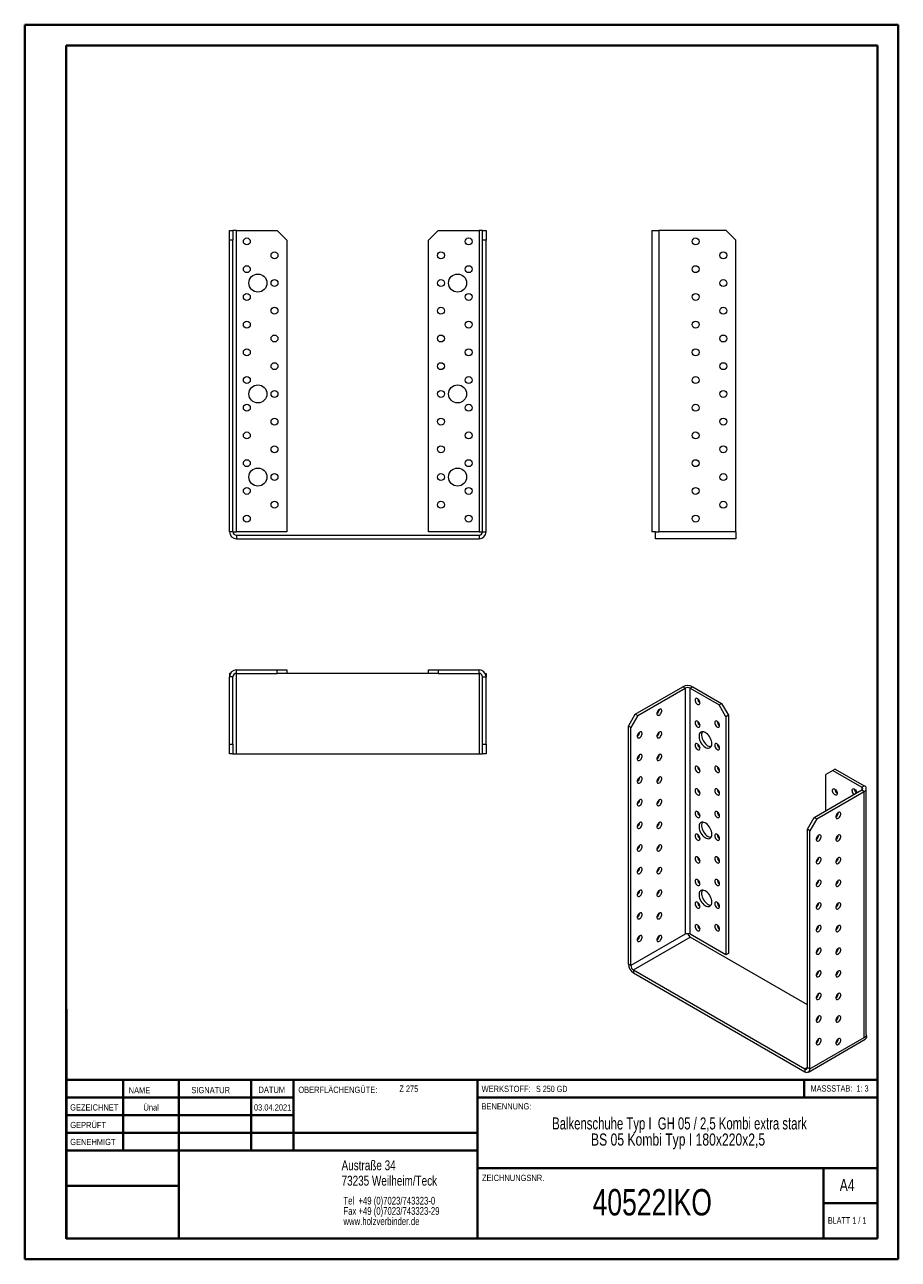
# Model space of a CAD drawing. Header units: millimetres. Extents: x 0 to 210, y 0 to 297.
import ezdxf

# ---------------------------------------------------------------- set-up
doc = ezdxf.new("R2010")
doc.units = ezdxf.units.MM
doc.styles.add('SLDTEXTSTYLE0', font='TXT', dxfattribs={"width": 0.75})
doc.styles.add('SLDTEXTSTYLE1', font='TXT', dxfattribs={"width": 0.681818})
doc.styles.add('SLDTEXTSTYLE2', font='TXT', dxfattribs={"width": 0.7})
doc.styles.add('SLDTEXTSTYLE3', font='TXT', dxfattribs={"width": 0.6875})
doc.styles.add('SLDTEXTSTYLE4', font='TXT', dxfattribs={"width": 0.69898})

# ---------------------------------------------------------------- blocks, each defined once
blk = doc.blocks.new('SW_NOTE_0')
at = {"color": 0, "linetype": 'Continuous', "lineweight": 0, "char_height": 1.8521, "attachment_point": 1, "style": 'SLDTEXTSTYLE0'}
for s, insert in [('Tel  +49 (0)7023/743323-0', (0, 2.39)), ('Fax +49 (0)7023/743323-29', (0, -0.08)), ('www.holzverbinder.de', (0, -2.55))]:
    blk.add_mtext(s, dxfattribs=dict(at, insert=insert))
blk = doc.blocks.new('SW_NOTE_1')
at = {"color": 0, "linetype": 'Continuous', "lineweight": 0, "char_height": 2.9104, "attachment_point": 2}
for s, insert, style in [('Balkenschuhe Typ I  GH 05 / 2,5 Kombi extra stark', (45.38, 3.75), 'SLDTEXTSTYLE4'), ('BS 05 Kombi Typ I 180x220x2,5', (45.03, -0.13), 'SLDTEXTSTYLE0')]:
    blk.add_mtext(s, dxfattribs=dict(at, insert=insert, style=style))

msp = doc.modelspace()

# ---------------------------------------------------------------- linework, layer by layer
at = {"color": 7, "linetype": 'Continuous', "lineweight": 40}
for p, q in [((0.08, 0.21), (0.08, 297.21)), ((0.08, 297.21), (210.08, 297.21)), ((210.08, 0.21), (210.08, 297.21)), ((210.08, 292.21), (210.08, 297.21)), ((10.08, 292.21), (205.08, 292.21)), ((10.08, 5.21), (10.08, 292.21)), ((205.08, 5.21), (205.08, 292.21)), ((10.11, 60.37), (10.11, 5.12)), ((205.08, 43.37), (10.11, 43.37)), ((23.71, 43.37), (23.71, 26.37)), ((37.1, 43.37), (37.1, 5.12)), ((54.51, 43.37), (54.51, 26.37)), ((64.71, 26.37), (64.71, 43.37)), ((108.91, 43.37), (108.91, 5.12)), ((187.47, 39.12), (187.47, 43.37)), ((64.71, 39.1), (10.11, 39.1)), ((205.08, 39.12), (108.91, 39.12)), ((64.71, 34.87), (10.11, 34.87)), ((108.91, 30.62), (10.11, 30.62)), ((108.91, 26.37), (10.11, 26.37)), ((108.91, 22.12), (205.08, 22.12)), ((192.08, 5.21), (192.08, 22.21)), ((37.1, 17.87), (10.11, 17.87)), ((10.11, 13.71), (10.08, 13.71)), ((205.08, 13.71), (192.08, 13.71)), ((10.11, 9.46), (10.08, 9.46)), ((10.08, 5.21), (205.08, 5.21)), ((205.08, 5.21), (180.99, 5.21)), ((0.08, 0.21), (210.08, 0.21))]:
    msp.add_line(p, q, dxfattribs=at)
at = {"color": 7, "linetype": 'Continuous', "lineweight": 15}
for p, q in [((49.3, 247.73), (50.13, 247.73)), ((49.3, 245.4), (49.3, 247.73)), ((50.13, 247.73), (50.13, 245.4)), ((50.97, 247.73), (50.13, 247.73)), ((50.97, 175.23), (50.97, 247.73)), ((50.97, 247.73), (60.8, 247.73)), ((63.13, 245.4), (60.8, 247.73)), ((99.47, 247.73), (97.13, 245.4)), ((99.47, 247.73), (109.3, 247.73)), ((109.3, 247.73), (109.3, 175.23)), ((110.13, 247.73), (109.3, 247.73)), ((110.13, 245.4), (110.13, 247.73)), ((110.13, 247.73), (110.97, 247.73)), ((110.97, 247.73), (110.97, 245.4)), ((150.86, 247.73), (150.86, 175.23)), ((150.86, 247.73), (152.52, 247.73)), ((152.52, 247.73), (152.52, 175.23)), ((168.69, 247.73), (152.52, 247.73)), ((171.02, 245.4), (168.69, 247.73)), ((50.13, 245.4), (49.3, 245.4)), ((49.3, 175.23), (49.3, 245.4)), ((50.13, 175.23), (50.13, 245.4)), ((63.13, 245.4), (63.13, 175.23)), ((97.13, 175.23), (97.13, 245.4)), ((110.97, 245.4), (110.13, 245.4)), ((110.13, 175.23), (110.13, 245.4)), ((110.97, 175.23), (110.97, 245.4)), ((171.02, 175.23), (171.02, 245.4)), ((50.13, 175.23), (49.3, 175.23)), ((50.13, 175.23), (50.97, 175.23)), ((63.13, 175.23), (50.97, 175.23)), ((109.3, 175.23), (97.13, 175.23)), ((109.3, 175.23), (110.13, 175.23)), ((110.13, 175.23), (110.97, 175.23)), ((151.69, 175.23), (150.86, 175.23)), ((151.69, 173.57), (151.69, 175.23)), ((151.69, 175.23), (152.52, 175.23)), ((171.02, 175.23), (152.52, 175.23)), ((171.02, 175.23), (171.02, 173.57)), ((50.97, 174.4), (50.97, 173.57)), ((50.97, 174.4), (109.3, 174.4)), ((50.97, 173.57), (109.3, 173.57)), ((109.3, 174.4), (109.3, 173.57)), ((171.02, 173.57), (151.69, 173.57)), ((49.3, 141.17), (49.3, 140.34)), ((49.52, 141.17), (49.3, 141.17)), ((50.13, 140.34), (49.3, 140.34)), ((49.3, 124.17), (49.3, 140.34)), ((50.13, 124.17), (50.13, 140.34)), ((50.97, 141.17), (50.97, 142.01)), ((50.97, 142.01), (60.8, 142.01)), ((50.97, 141.17), (60.8, 141.17)), ((50.97, 121.84), (50.97, 141.17)), ((60.8, 141.17), (60.8, 142.01)), ((60.8, 142.01), (63.13, 142.01)), ((63.13, 141.17), (60.8, 141.17)), ((63.13, 142.01), (63.13, 141.17)), ((97.13, 141.17), (63.13, 141.17)), ((97.13, 141.17), (97.13, 142.01)), ((97.13, 142.01), (99.47, 142.01)), ((99.47, 141.17), (97.13, 141.17)), ((99.47, 142.01), (99.47, 141.17)), ((99.47, 142.01), (109.3, 142.01)), ((99.47, 141.17), (109.3, 141.17)), ((109.3, 141.17), (109.3, 142.01)), ((109.3, 141.17), (109.3, 121.84)), ((110.13, 140.34), (110.97, 140.34)), ((110.13, 124.17), (110.13, 140.34)), ((110.74, 141.17), (110.97, 141.17)), ((110.97, 141.17), (110.97, 140.34)), ((110.97, 124.17), (110.97, 140.34)), ((146.86, 131.35), (158.29, 137.95)), ((147.45, 131.01), (158.88, 137.61)), ((158.88, 137.61), (158.29, 137.95)), ((158.88, 137.61), (158.88, 78.41)), ((160.06, 137.61), (160.65, 137.95)), ((160.06, 78.41), (160.06, 137.61)), ((160.06, 137.61), (167.01, 133.59)), ((160.65, 137.95), (167.6, 133.93)), ((167.01, 133.59), (167.6, 133.93)), ((167.6, 133.93), (169.25, 131.08)), ((145.21, 128.49), (146.86, 131.35)), ((147.45, 131.01), (145.8, 128.15)), ((146.86, 131.35), (147.45, 131.01)), ((168.66, 130.74), (167.01, 133.59)), ((169.25, 131.08), (168.66, 130.74)), ((168.66, 130.74), (168.66, 73.44)), ((169.25, 131.08), (169.25, 73.78)), ((145.8, 128.15), (145.21, 128.49)), ((145.21, 71.2), (145.21, 128.49)), ((145.8, 70.86), (145.8, 128.15)), ((49.3, 124.17), (50.13, 124.17)), ((49.3, 121.84), (49.3, 124.17)), ((50.13, 121.84), (49.3, 121.84)), ((50.13, 124.17), (50.13, 121.84)), ((50.13, 121.84), (50.97, 121.84)), ((50.97, 121.84), (109.3, 121.84)), ((109.3, 121.84), (110.13, 121.84)), ((110.13, 124.17), (110.97, 124.17)), ((110.13, 121.84), (110.13, 124.17)), ((110.97, 121.84), (110.13, 121.84)), ((110.97, 124.17), (110.97, 121.84)), ((194.35, 117.81), (192.7, 116.86)), ((192.7, 108.15), (192.7, 116.86)), ((194.94, 118.15), (194.35, 117.81)), ((194.35, 117.81), (201.31, 113.8)), ((194.94, 118.15), (201.9, 114.14)), ((189.88, 106.52), (201.31, 113.12)), ((201.31, 113.8), (201.9, 114.14)), ((201.31, 113.8), (201.31, 113.12)), ((201.31, 113.12), (201.9, 112.78)), ((202.38, 54.26), (202.38, 113.46)), ((190.46, 106.18), (201.9, 112.78)), ((201.9, 53.58), (201.9, 112.78)), ((188.23, 103.66), (189.88, 106.52)), ((190.46, 106.18), (188.81, 103.32)), ((189.88, 106.52), (190.46, 106.18)), ((188.81, 103.32), (188.23, 103.66)), ((188.23, 46.37), (188.23, 103.66)), ((188.81, 46.02), (188.81, 103.32)), ((158.88, 78.41), (145.8, 70.86)), ((146.39, 69.84), (160.06, 77.73)), ((168.66, 73.44), (160.06, 78.41)), ((188.23, 61.47), (160.06, 77.73)), ((169.25, 73.78), (168.66, 73.44)), ((145.8, 70.86), (145.21, 71.2)), ((146.39, 69.84), (146.39, 69.16)), ((146.39, 69.84), (187.64, 46.02)), ((146.39, 69.16), (187.64, 45.34)), ((195.41, 58), (195.18, 58.14)), ((188.81, 46.02), (201.9, 53.58)), ((202.49, 53.92), (201.9, 53.58)), ((202.33, 54.01), (202.49, 53.92)), ((188.47, 45.26), (202.14, 53.15)), ((188.23, 46.36), (187.64, 46.02)), ((187.64, 46.02), (187.64, 45.34)), ((188.23, 46.37), (188.81, 46.02))]:
    msp.add_line(p, q, dxfattribs=at)
at = {"color": 7, "linetype": 'Continuous', "lineweight": 0}
for p, q in [((64.71, 39.12), (10.11, 39.12)), ((23.71, 5.21), (23.71, 5.12)), ((54.51, 5.21), (54.51, 5.12))]:
    msp.add_line(p, q, dxfattribs=at)
at = {"color": 7, "linetype": 'Continuous', "lineweight": 15, "flags": 128}
for points in [[(162.42, 134.07), (162.39, 134.28), (162.32, 134.49), (162.21, 134.7), (162.07, 134.89), (161.91, 135.04), (161.74, 135.13), (161.58, 135.17), (161.44, 135.15), (161.33, 135.06), (161.26, 134.93), (161.24, 134.75), (161.26, 134.55), (161.33, 134.33), (161.44, 134.12), (161.58, 133.93), (161.74, 133.79), (161.91, 133.69), (162.07, 133.65), (162.21, 133.67), (162.32, 133.76), (162.39, 133.89), (162.42, 134.07)], [(152.63, 132.51), (152.47, 132.38), (152.32, 132.21), (152.19, 132.01), (152.1, 131.8), (152.05, 131.59), (152.05, 131.39), (152.1, 131.23), (152.19, 131.12), (152.32, 131.07), (152.47, 131.08), (152.63, 131.14), (152.8, 131.27), (152.95, 131.44), (153.08, 131.64), (153.17, 131.85), (153.22, 132.06), (153.22, 132.26), (153.17, 132.42), (153.08, 132.53), (152.95, 132.58), (152.8, 132.57), (152.63, 132.51)], [(162.42, 128.63), (162.39, 128.83), (162.32, 129.05), (162.21, 129.26), (162.07, 129.44), (161.91, 129.59), (161.74, 129.69), (161.58, 129.73), (161.44, 129.7), (161.33, 129.62), (161.26, 129.48), (161.24, 129.31), (161.26, 129.1), (161.33, 128.89), (161.44, 128.68), (161.58, 128.49), (161.74, 128.34), (161.91, 128.24), (162.07, 128.21), (162.21, 128.23), (162.32, 128.31), (162.39, 128.45), (162.42, 128.63)], [(167.13, 128.63), (167.11, 128.83), (167.04, 129.05), (166.93, 129.26), (166.79, 129.44), (166.62, 129.59), (166.46, 129.69), (166.3, 129.73), (166.15, 129.7), (166.05, 129.62), (165.98, 129.49), (165.95, 129.31), (165.98, 129.1), (166.05, 128.89), (166.15, 128.68), (166.3, 128.49), (166.46, 128.34), (166.62, 128.25), (166.79, 128.21), (166.93, 128.23), (167.04, 128.31), (167.11, 128.45), (167.13, 128.63)], [(147.92, 127.06), (147.75, 126.94), (147.6, 126.77), (147.47, 126.57), (147.38, 126.36), (147.34, 126.14), (147.34, 125.95), (147.38, 125.79), (147.47, 125.68), (147.6, 125.63), (147.75, 125.63), (147.92, 125.7), (148.09, 125.82), (148.24, 125.99), (148.37, 126.19), (148.46, 126.41), (148.5, 126.62), (148.5, 126.82), (148.46, 126.97), (148.37, 127.08), (148.24, 127.14), (148.09, 127.13), (147.92, 127.06)], [(152.63, 127.06), (152.47, 126.94), (152.32, 126.77), (152.19, 126.57), (152.1, 126.35), (152.05, 126.14), (152.05, 125.95), (152.1, 125.79), (152.19, 125.68), (152.32, 125.63), (152.47, 125.63), (152.63, 125.7), (152.8, 125.82), (152.95, 125.99), (153.08, 126.19), (153.17, 126.41), (153.22, 126.62), (153.22, 126.82), (153.17, 126.97), (153.08, 127.08), (152.95, 127.14), (152.8, 127.13), (152.63, 127.06)], [(165.24, 124.27), (165.22, 124.6), (165.15, 124.95), (165.03, 125.3), (164.87, 125.65), (164.67, 125.99), (164.44, 126.3), (164.19, 126.57), (163.92, 126.79), (163.64, 126.96), (163.37, 127.08), (163.11, 127.13), (162.87, 127.12), (162.65, 127.05), (162.47, 126.91), (162.33, 126.72), (162.24, 126.48), (162.19, 126.2), (162.19, 125.88), (162.24, 125.54), (162.33, 125.19), (162.47, 124.83), (162.65, 124.49), (162.87, 124.17), (163.11, 123.88), (163.37, 123.63), (163.64, 123.43), (163.92, 123.28), (164.19, 123.2), (164.44, 123.18), (164.67, 123.22), (164.87, 123.33), (165.03, 123.49), (165.15, 123.71), (165.22, 123.97), (165.24, 124.27)], [(162.96, 127.13), (162.92, 127.06), (162.82, 126.82), (162.78, 126.54), (162.78, 126.22), (162.82, 125.88), (162.92, 125.53), (163.06, 125.17), (163.24, 124.83), (163.46, 124.51), (163.7, 124.22), (163.96, 123.97), (164.23, 123.77), (164.51, 123.62), (164.78, 123.54), (165.03, 123.52), (165.05, 123.52)], [(162.42, 123.18), (162.39, 123.39), (162.32, 123.6), (162.21, 123.81), (162.07, 124), (161.91, 124.15), (161.74, 124.25), (161.58, 124.28), (161.44, 124.26), (161.33, 124.18), (161.26, 124.04), (161.24, 123.86), (161.26, 123.66), (161.33, 123.44), (161.44, 123.23), (161.58, 123.05), (161.74, 122.9), (161.91, 122.8), (162.07, 122.76), (162.21, 122.79), (162.32, 122.87), (162.39, 123.01), (162.42, 123.18)], [(167.13, 123.18), (167.11, 123.39), (167.04, 123.61), (166.93, 123.82), (166.79, 124), (166.62, 124.15), (166.46, 124.25), (166.3, 124.28), (166.15, 124.26), (166.05, 124.18), (165.98, 124.04), (165.95, 123.86), (165.98, 123.66), (166.05, 123.44), (166.15, 123.23), (166.3, 123.05), (166.46, 122.9), (166.62, 122.8), (166.79, 122.76), (166.93, 122.79), (167.04, 122.87), (167.11, 123.01), (167.13, 123.18)], [(147.92, 121.62), (147.75, 121.5), (147.6, 121.33), (147.47, 121.13), (147.38, 120.91), (147.34, 120.7), (147.34, 120.5), (147.38, 120.35), (147.47, 120.24), (147.6, 120.18), (147.75, 120.19), (147.92, 120.26), (148.09, 120.38), (148.24, 120.55), (148.37, 120.75), (148.46, 120.97), (148.5, 121.18), (148.5, 121.37), (148.46, 121.53), (148.37, 121.64), (148.24, 121.69), (148.09, 121.69), (147.92, 121.62)], [(152.63, 121.62), (152.47, 121.49), (152.32, 121.33), (152.19, 121.13), (152.1, 120.91), (152.05, 120.7), (152.05, 120.5), (152.1, 120.35), (152.19, 120.24), (152.32, 120.18), (152.47, 120.19), (152.63, 120.26), (152.8, 120.38), (152.95, 120.55), (153.08, 120.75), (153.17, 120.96), (153.22, 121.18), (153.22, 121.37), (153.17, 121.53), (153.08, 121.64), (152.95, 121.69), (152.8, 121.69), (152.63, 121.62)], [(162.42, 117.74), (162.39, 117.94), (162.32, 118.16), (162.21, 118.37), (162.07, 118.56), (161.91, 118.7), (161.74, 118.8), (161.58, 118.84), (161.44, 118.82), (161.33, 118.73), (161.26, 118.6), (161.24, 118.42), (161.26, 118.21), (161.33, 118), (161.44, 117.79), (161.58, 117.6), (161.74, 117.45), (161.91, 117.36), (162.07, 117.32), (162.21, 117.34), (162.32, 117.43), (162.39, 117.56), (162.42, 117.74)], [(167.13, 117.74), (167.11, 117.95), (167.04, 118.16), (166.93, 118.37), (166.79, 118.56), (166.62, 118.71), (166.46, 118.8), (166.3, 118.84), (166.15, 118.82), (166.05, 118.73), (165.98, 118.6), (165.95, 118.42), (165.98, 118.21), (166.05, 118), (166.15, 117.79), (166.3, 117.6), (166.46, 117.45), (166.62, 117.36), (166.79, 117.32), (166.93, 117.34), (167.04, 117.43), (167.11, 117.56), (167.13, 117.74)], [(147.92, 116.18), (147.75, 116.05), (147.6, 115.88), (147.47, 115.68), (147.38, 115.47), (147.34, 115.25), (147.34, 115.06), (147.38, 114.9), (147.47, 114.79), (147.6, 114.74), (147.75, 114.75), (147.92, 114.81), (148.09, 114.94), (148.24, 115.11), (148.37, 115.31), (148.46, 115.52), (148.5, 115.73), (148.5, 115.93), (148.46, 116.09), (148.37, 116.2), (148.24, 116.25), (148.09, 116.24), (147.92, 116.18)], [(152.63, 116.17), (152.47, 116.05), (152.32, 115.88), (152.19, 115.68), (152.1, 115.47), (152.05, 115.25), (152.05, 115.06), (152.1, 114.9), (152.19, 114.79), (152.32, 114.74), (152.47, 114.75), (152.63, 114.81), (152.8, 114.94), (152.95, 115.11), (153.08, 115.31), (153.17, 115.52), (153.22, 115.73), (153.22, 115.93), (153.17, 116.09), (153.08, 116.2), (152.95, 116.25), (152.8, 116.24), (152.63, 116.17)], [(162.42, 112.3), (162.39, 112.5), (162.32, 112.72), (162.21, 112.93), (162.07, 113.11), (161.91, 113.26), (161.74, 113.36), (161.58, 113.4), (161.44, 113.37), (161.33, 113.29), (161.26, 113.15), (161.24, 112.98), (161.26, 112.77), (161.33, 112.55), (161.44, 112.34), (161.58, 112.16), (161.74, 112.01), (161.91, 111.91), (162.07, 111.88), (162.21, 111.9), (162.32, 111.98), (162.39, 112.12), (162.42, 112.3)], [(167.13, 112.3), (167.11, 112.5), (167.04, 112.72), (166.93, 112.93), (166.79, 113.11), (166.62, 113.26), (166.46, 113.36), (166.3, 113.4), (166.15, 113.37), (166.05, 113.29), (165.98, 113.15), (165.95, 112.98), (165.98, 112.77), (166.05, 112.55), (166.15, 112.34), (166.3, 112.16), (166.46, 112.01), (166.62, 111.91), (166.79, 111.88), (166.93, 111.9), (167.04, 111.98), (167.11, 112.12), (167.13, 112.3)], [(194.24, 112.98), (194.26, 113.16), (194.33, 113.29), (194.44, 113.38), (194.58, 113.4), (194.74, 113.36), (194.91, 113.26), (195.07, 113.12), (195.21, 112.93), (195.32, 112.72), (195.39, 112.5), (195.41, 112.3), (195.39, 112.12), (195.32, 111.98), (195.21, 111.9), (195.07, 111.88), (194.91, 111.92), (194.74, 112.01), (194.58, 112.16), (194.44, 112.35), (194.33, 112.56), (194.26, 112.77), (194.24, 112.98)], [(198.95, 112.98), (198.97, 113.16), (199.04, 113.29), (199.15, 113.38), (199.29, 113.4), (199.46, 113.36), (199.62, 113.26), (199.78, 113.12), (199.92, 112.93), (200.03, 112.72), (200.1, 112.5), (200.12, 112.43)], [(147.92, 110.73), (147.75, 110.61), (147.6, 110.44), (147.47, 110.24), (147.38, 110.02), (147.34, 109.81), (147.34, 109.62), (147.38, 109.46), (147.47, 109.35), (147.6, 109.29), (147.75, 109.3), (147.92, 109.37), (148.09, 109.49), (148.24, 109.66), (148.37, 109.86), (148.46, 110.08), (148.5, 110.29), (148.5, 110.48), (148.46, 110.64), (148.37, 110.75), (148.24, 110.81), (148.09, 110.8), (147.92, 110.73)], [(152.63, 110.73), (152.47, 110.61), (152.32, 110.44), (152.19, 110.24), (152.1, 110.02), (152.05, 109.81), (152.05, 109.62), (152.1, 109.46), (152.19, 109.35), (152.32, 109.29), (152.47, 109.3), (152.63, 109.37), (152.8, 109.49), (152.95, 109.66), (153.08, 109.86), (153.17, 110.08), (153.22, 110.29), (153.22, 110.48), (153.17, 110.64), (153.08, 110.75), (152.95, 110.81), (152.8, 110.8), (152.63, 110.73)], [(162.42, 106.85), (162.39, 107.06), (162.32, 107.27), (162.21, 107.48), (162.07, 107.67), (161.91, 107.82), (161.74, 107.91), (161.58, 107.95), (161.44, 107.93), (161.33, 107.85), (161.26, 107.71), (161.24, 107.53), (161.26, 107.33), (161.33, 107.11), (161.44, 106.9), (161.58, 106.71), (161.74, 106.57), (161.91, 106.47), (162.07, 106.43), (162.21, 106.46), (162.32, 106.54), (162.39, 106.67), (162.42, 106.85)], [(167.13, 106.85), (167.11, 107.06), (167.04, 107.27), (166.93, 107.48), (166.79, 107.67), (166.62, 107.82), (166.46, 107.91), (166.3, 107.95), (166.15, 107.93), (166.05, 107.85), (165.98, 107.71), (165.95, 107.53), (165.98, 107.33), (166.05, 107.11), (166.15, 106.9), (166.3, 106.72), (166.46, 106.57), (166.62, 106.47), (166.79, 106.43), (166.93, 106.46), (167.04, 106.54), (167.11, 106.67), (167.13, 106.85)], [(195.65, 107.67), (195.48, 107.55), (195.33, 107.38), (195.2, 107.18), (195.11, 106.97), (195.07, 106.75), (195.07, 106.56), (195.11, 106.4), (195.2, 106.29), (195.33, 106.24), (195.48, 106.24), (195.65, 106.31), (195.82, 106.44), (195.97, 106.6), (196.1, 106.8), (196.19, 107.02), (196.23, 107.23), (196.23, 107.43), (196.19, 107.58), (196.1, 107.7), (195.97, 107.75), (195.82, 107.74), (195.65, 107.67)], [(147.92, 105.29), (147.75, 105.16), (147.6, 105), (147.47, 104.8), (147.38, 104.58), (147.34, 104.37), (147.34, 104.17), (147.38, 104.02), (147.47, 103.9), (147.6, 103.85), (147.75, 103.86), (147.92, 103.93), (148.09, 104.05), (148.24, 104.22), (148.37, 104.42), (148.46, 104.63), (148.5, 104.85), (148.5, 105.04), (148.46, 105.2), (148.37, 105.31), (148.24, 105.36), (148.09, 105.36), (147.92, 105.29)], [(152.63, 105.29), (152.47, 105.16), (152.32, 105), (152.19, 104.8), (152.1, 104.58), (152.05, 104.37), (152.05, 104.17), (152.1, 104.01), (152.19, 103.9), (152.32, 103.85), (152.47, 103.86), (152.63, 103.93), (152.8, 104.05), (152.95, 104.22), (153.08, 104.42), (153.17, 104.63), (153.22, 104.85), (153.22, 105.04), (153.17, 105.2), (153.08, 105.31), (152.95, 105.36), (152.8, 105.36), (152.63, 105.29)], [(165.24, 102.5), (165.22, 102.83), (165.15, 103.18), (165.03, 103.53), (164.87, 103.88), (164.67, 104.21), (164.44, 104.52), (164.19, 104.79), (163.92, 105.02), (163.64, 105.19), (163.37, 105.3), (163.11, 105.36), (162.87, 105.35), (162.65, 105.27), (162.47, 105.14), (162.33, 104.95), (162.24, 104.71), (162.19, 104.42), (162.19, 104.1), (162.24, 103.76), (162.33, 103.41), (162.47, 103.06), (162.65, 102.71), (162.87, 102.39), (163.11, 102.1), (163.37, 101.85), (163.64, 101.65), (163.92, 101.51), (164.19, 101.43), (164.44, 101.4), (164.67, 101.45), (164.87, 101.55), (165.03, 101.72), (165.15, 101.93), (165.22, 102.2), (165.24, 102.5)], [(162.96, 105.36), (162.92, 105.29), (162.82, 105.05), (162.78, 104.76), (162.78, 104.44), (162.82, 104.1), (162.92, 103.75), (163.06, 103.4), (163.24, 103.05), (163.46, 102.73), (163.7, 102.44), (163.96, 102.19), (164.23, 101.99), (164.51, 101.85), (164.78, 101.77), (165.03, 101.75), (165.05, 101.75)], [(162.42, 101.41), (162.39, 101.61), (162.32, 101.83), (162.21, 102.04), (162.07, 102.23), (161.91, 102.37), (161.74, 102.47), (161.58, 102.51), (161.44, 102.49), (161.33, 102.4), (161.26, 102.27), (161.24, 102.09), (161.26, 101.88), (161.33, 101.67), (161.44, 101.46), (161.58, 101.27), (161.74, 101.12), (161.91, 101.03), (162.07, 100.99), (162.21, 101.01), (162.32, 101.09), (162.39, 101.23), (162.42, 101.41)], [(167.13, 101.41), (167.11, 101.61), (167.04, 101.83), (166.93, 102.04), (166.79, 102.23), (166.62, 102.37), (166.46, 102.47), (166.3, 102.51), (166.15, 102.49), (166.05, 102.4), (165.98, 102.27), (165.95, 102.09), (165.98, 101.88), (166.05, 101.67), (166.15, 101.46), (166.3, 101.27), (166.46, 101.12), (166.62, 101.03), (166.79, 100.99), (166.93, 101.01), (167.04, 101.1), (167.11, 101.23), (167.13, 101.41)], [(190.94, 102.23), (190.77, 102.11), (190.62, 101.94), (190.49, 101.74), (190.4, 101.52), (190.35, 101.31), (190.35, 101.12), (190.4, 100.96), (190.49, 100.85), (190.62, 100.79), (190.77, 100.8), (190.94, 100.87), (191.1, 100.99), (191.25, 101.16), (191.38, 101.36), (191.47, 101.58), (191.52, 101.79), (191.52, 101.98), (191.47, 102.14), (191.38, 102.25), (191.25, 102.31), (191.1, 102.3), (190.94, 102.23)], [(195.65, 102.23), (195.48, 102.11), (195.33, 101.94), (195.2, 101.74), (195.11, 101.52), (195.07, 101.31), (195.07, 101.12), (195.11, 100.96), (195.2, 100.85), (195.33, 100.79), (195.48, 100.8), (195.65, 100.87), (195.82, 100.99), (195.97, 101.16), (196.1, 101.36), (196.19, 101.58), (196.23, 101.79), (196.23, 101.98), (196.19, 102.14), (196.1, 102.25), (195.97, 102.31), (195.82, 102.3), (195.65, 102.23)], [(147.92, 99.84), (147.75, 99.72), (147.6, 99.55), (147.47, 99.35), (147.38, 99.14), (147.34, 98.92), (147.34, 98.73), (147.38, 98.57), (147.47, 98.46), (147.6, 98.41), (147.75, 98.42), (147.92, 98.48), (148.09, 98.61), (148.24, 98.78), (148.37, 98.98), (148.46, 99.19), (148.5, 99.4), (148.5, 99.6), (148.46, 99.76), (148.37, 99.87), (148.24, 99.92), (148.09, 99.91), (147.92, 99.84)], [(152.63, 99.84), (152.47, 99.72), (152.32, 99.55), (152.19, 99.35), (152.1, 99.14), (152.05, 98.92), (152.05, 98.73), (152.1, 98.57), (152.19, 98.46), (152.32, 98.41), (152.47, 98.41), (152.63, 98.48), (152.8, 98.61), (152.95, 98.77), (153.08, 98.97), (153.17, 99.19), (153.22, 99.4), (153.22, 99.6), (153.17, 99.76), (153.08, 99.87), (152.95, 99.92), (152.8, 99.91), (152.63, 99.84)], [(162.42, 95.96), (162.39, 96.17), (162.32, 96.39), (162.21, 96.6), (162.07, 96.78), (161.91, 96.93), (161.74, 97.03), (161.58, 97.07), (161.44, 97.04), (161.33, 96.96), (161.26, 96.82), (161.24, 96.65), (161.26, 96.44), (161.33, 96.22), (161.44, 96.01), (161.58, 95.83), (161.74, 95.68), (161.91, 95.58), (162.07, 95.54), (162.21, 95.57), (162.32, 95.65), (162.39, 95.79), (162.42, 95.96)], [(167.13, 95.97), (167.11, 96.17), (167.04, 96.39), (166.93, 96.6), (166.79, 96.78), (166.62, 96.93), (166.46, 97.03), (166.3, 97.07), (166.15, 97.04), (166.05, 96.96), (165.98, 96.82), (165.95, 96.65), (165.98, 96.44), (166.05, 96.22), (166.15, 96.01), (166.3, 95.83), (166.46, 95.68), (166.62, 95.58), (166.79, 95.55), (166.93, 95.57), (167.04, 95.65), (167.11, 95.79), (167.13, 95.97)], [(190.94, 96.79), (190.77, 96.66), (190.62, 96.49), (190.49, 96.29), (190.4, 96.08), (190.35, 95.87), (190.35, 95.67), (190.4, 95.51), (190.49, 95.4), (190.62, 95.35), (190.77, 95.36), (190.94, 95.43), (191.1, 95.55), (191.25, 95.72), (191.38, 95.92), (191.47, 96.13), (191.52, 96.35), (191.52, 96.54), (191.47, 96.7), (191.38, 96.81), (191.25, 96.86), (191.1, 96.85), (190.94, 96.79)], [(195.65, 96.79), (195.48, 96.66), (195.33, 96.49), (195.2, 96.29), (195.11, 96.08), (195.07, 95.87), (195.07, 95.67), (195.11, 95.51), (195.2, 95.4), (195.33, 95.35), (195.48, 95.36), (195.65, 95.42), (195.82, 95.55), (195.97, 95.72), (196.1, 95.92), (196.19, 96.13), (196.23, 96.35), (196.23, 96.54), (196.19, 96.7), (196.1, 96.81), (195.97, 96.86), (195.82, 96.85), (195.65, 96.79)], [(147.92, 94.4), (147.75, 94.28), (147.6, 94.11), (147.47, 93.91), (147.38, 93.69), (147.34, 93.48), (147.34, 93.29), (147.38, 93.13), (147.47, 93.02), (147.6, 92.96), (147.75, 92.97), (147.92, 93.04), (148.09, 93.16), (148.24, 93.33), (148.37, 93.53), (148.46, 93.75), (148.5, 93.96), (148.5, 94.15), (148.46, 94.31), (148.37, 94.42), (148.24, 94.48), (148.09, 94.47), (147.92, 94.4)], [(152.63, 94.4), (152.47, 94.28), (152.32, 94.11), (152.19, 93.91), (152.1, 93.69), (152.05, 93.48), (152.05, 93.29), (152.1, 93.13), (152.19, 93.02), (152.32, 92.96), (152.47, 92.97), (152.63, 93.04), (152.8, 93.16), (152.95, 93.33), (153.08, 93.53), (153.17, 93.75), (153.22, 93.96), (153.22, 94.15), (153.17, 94.31), (153.08, 94.42), (152.95, 94.48), (152.8, 94.47), (152.63, 94.4)], [(162.42, 90.52), (162.39, 90.73), (162.32, 90.94), (162.21, 91.15), (162.07, 91.34), (161.91, 91.49), (161.74, 91.58), (161.58, 91.62), (161.44, 91.6), (161.33, 91.52), (161.26, 91.38), (161.24, 91.2), (161.26, 91), (161.33, 90.78), (161.44, 90.57), (161.58, 90.38), (161.74, 90.24), (161.91, 90.14), (162.07, 90.1), (162.21, 90.12), (162.32, 90.21), (162.39, 90.34), (162.42, 90.52)], [(167.13, 90.52), (167.11, 90.73), (167.04, 90.94), (166.93, 91.15), (166.79, 91.34), (166.62, 91.49), (166.46, 91.58), (166.3, 91.62), (166.15, 91.6), (166.05, 91.52), (165.98, 91.38), (165.95, 91.2), (165.98, 91), (166.05, 90.78), (166.15, 90.57), (166.3, 90.38), (166.46, 90.24), (166.62, 90.14), (166.79, 90.1), (166.93, 90.12), (167.04, 90.21), (167.11, 90.34), (167.13, 90.52)], [(190.94, 91.34), (190.77, 91.22), (190.62, 91.05), (190.49, 90.85), (190.4, 90.64), (190.35, 90.42), (190.35, 90.23), (190.4, 90.07), (190.49, 89.96), (190.62, 89.91), (190.77, 89.91), (190.94, 89.98), (191.1, 90.11), (191.25, 90.27), (191.38, 90.47), (191.47, 90.69), (191.52, 90.9), (191.52, 91.1), (191.47, 91.25), (191.38, 91.36), (191.25, 91.42), (191.1, 91.41), (190.94, 91.34)], [(195.65, 91.34), (195.48, 91.22), (195.33, 91.05), (195.2, 90.85), (195.11, 90.64), (195.07, 90.42), (195.07, 90.23), (195.11, 90.07), (195.2, 89.96), (195.33, 89.91), (195.48, 89.91), (195.65, 89.98), (195.82, 90.1), (195.97, 90.27), (196.1, 90.47), (196.19, 90.69), (196.23, 90.9), (196.23, 91.1), (196.19, 91.25), (196.1, 91.36), (195.97, 91.42), (195.82, 91.41), (195.65, 91.34)], [(147.92, 88.96), (147.75, 88.83), (147.6, 88.67), (147.47, 88.47), (147.38, 88.25), (147.34, 88.04), (147.34, 87.84), (147.38, 87.68), (147.47, 87.57), (147.6, 87.52), (147.75, 87.53), (147.92, 87.6), (148.09, 87.72), (148.24, 87.89), (148.37, 88.09), (148.46, 88.3), (148.5, 88.52), (148.5, 88.71), (148.46, 88.87), (148.37, 88.98), (148.24, 89.03), (148.09, 89.03), (147.92, 88.96)], [(152.63, 88.96), (152.47, 88.83), (152.32, 88.66), (152.19, 88.46), (152.1, 88.25), (152.05, 88.04), (152.05, 87.84), (152.1, 87.68), (152.19, 87.57), (152.32, 87.52), (152.47, 87.53), (152.63, 87.6), (152.8, 87.72), (152.95, 87.89), (153.08, 88.09), (153.17, 88.3), (153.22, 88.52), (153.22, 88.71), (153.17, 88.87), (153.08, 88.98), (152.95, 89.03), (152.8, 89.02), (152.63, 88.96)], [(162.42, 85.08), (162.39, 85.28), (162.32, 85.5), (162.21, 85.71), (162.07, 85.9), (161.91, 86.04), (161.74, 86.14), (161.58, 86.18), (161.44, 86.15), (161.33, 86.07), (161.26, 85.94), (161.24, 85.76), (161.26, 85.55), (161.33, 85.34), (161.44, 85.13), (161.58, 84.94), (161.74, 84.79), (161.91, 84.7), (162.07, 84.66), (162.21, 84.68), (162.32, 84.76), (162.39, 84.9), (162.42, 85.08)], [(165.24, 86.17), (165.22, 86.5), (165.15, 86.84), (165.03, 87.2), (164.87, 87.55), (164.67, 87.88), (164.44, 88.19), (164.19, 88.46), (163.92, 88.69), (163.64, 88.86), (163.37, 88.97), (163.11, 89.03), (162.87, 89.01), (162.65, 88.94), (162.47, 88.81), (162.33, 88.62), (162.24, 88.37), (162.19, 88.09), (162.19, 87.77), (162.24, 87.43), (162.33, 87.08), (162.47, 86.73), (162.65, 86.38), (162.87, 86.06), (163.11, 85.77), (163.37, 85.52), (163.64, 85.32), (163.92, 85.18), (164.19, 85.1), (164.44, 85.07), (164.67, 85.12), (164.87, 85.22), (165.03, 85.38), (165.15, 85.6), (165.22, 85.87), (165.24, 86.17)], [(162.96, 89.03), (162.92, 88.96), (162.82, 88.71), (162.78, 88.43), (162.78, 88.11), (162.82, 87.77), (162.92, 87.42), (163.06, 87.07), (163.24, 86.72), (163.46, 86.4), (163.7, 86.11), (163.96, 85.86), (164.23, 85.66), (164.51, 85.52), (164.78, 85.44), (165.03, 85.41), (165.05, 85.42)], [(167.13, 85.08), (167.11, 85.28), (167.04, 85.5), (166.93, 85.71), (166.79, 85.9), (166.62, 86.04), (166.46, 86.14), (166.3, 86.18), (166.15, 86.16), (166.05, 86.07), (165.98, 85.94), (165.95, 85.76), (165.98, 85.55), (166.05, 85.34), (166.15, 85.13), (166.3, 84.94), (166.46, 84.79), (166.62, 84.7), (166.79, 84.66), (166.93, 84.68), (167.04, 84.76), (167.11, 84.9), (167.13, 85.08)], [(147.92, 83.51), (147.75, 83.39), (147.6, 83.22), (147.47, 83.02), (147.38, 82.81), (147.34, 82.59), (147.34, 82.4), (147.38, 82.24), (147.47, 82.13), (147.6, 82.08), (147.75, 82.08), (147.92, 82.15), (148.09, 82.28), (148.24, 82.44), (148.37, 82.64), (148.46, 82.86), (148.5, 83.07), (148.5, 83.27), (148.46, 83.43), (148.37, 83.54), (148.24, 83.59), (148.09, 83.58), (147.92, 83.51)], [(152.63, 83.51), (152.47, 83.39), (152.32, 83.22), (152.19, 83.02), (152.1, 82.81), (152.05, 82.59), (152.05, 82.4), (152.1, 82.24), (152.19, 82.13), (152.32, 82.08), (152.47, 82.08), (152.63, 82.15), (152.8, 82.28), (152.95, 82.44), (153.08, 82.64), (153.17, 82.86), (153.22, 83.07), (153.22, 83.27), (153.17, 83.42), (153.08, 83.54), (152.95, 83.59), (152.8, 83.58), (152.63, 83.51)], [(190.94, 85.9), (190.77, 85.78), (190.62, 85.61), (190.49, 85.41), (190.4, 85.19), (190.35, 84.98), (190.35, 84.79), (190.4, 84.63), (190.49, 84.52), (190.62, 84.46), (190.77, 84.47), (190.94, 84.54), (191.1, 84.66), (191.25, 84.83), (191.38, 85.03), (191.47, 85.25), (191.52, 85.46), (191.52, 85.65), (191.47, 85.81), (191.38, 85.92), (191.25, 85.98), (191.1, 85.97), (190.94, 85.9)], [(195.65, 85.9), (195.48, 85.78), (195.33, 85.61), (195.2, 85.41), (195.11, 85.19), (195.07, 84.98), (195.07, 84.78), (195.11, 84.63), (195.2, 84.52), (195.33, 84.46), (195.48, 84.47), (195.65, 84.54), (195.82, 84.66), (195.97, 84.83), (196.1, 85.03), (196.19, 85.24), (196.23, 85.46), (196.23, 85.65), (196.19, 85.81), (196.1, 85.92), (195.97, 85.97), (195.82, 85.97), (195.65, 85.9)], [(162.42, 79.63), (162.39, 79.84), (162.32, 80.06), (162.21, 80.27), (162.07, 80.45), (161.91, 80.6), (161.74, 80.7), (161.58, 80.73), (161.44, 80.71), (161.33, 80.63), (161.26, 80.49), (161.24, 80.31), (161.26, 80.11), (161.33, 79.89), (161.44, 79.68), (161.58, 79.5), (161.74, 79.35), (161.91, 79.25), (162.07, 79.21), (162.21, 79.24), (162.32, 79.32), (162.39, 79.46), (162.42, 79.63)], [(167.13, 79.63), (167.11, 79.84), (167.04, 80.06), (166.93, 80.27), (166.79, 80.45), (166.62, 80.6), (166.46, 80.7), (166.3, 80.74), (166.15, 80.71), (166.05, 80.63), (165.98, 80.49), (165.95, 80.31), (165.98, 80.11), (166.05, 79.89), (166.15, 79.68), (166.3, 79.5), (166.46, 79.35), (166.62, 79.25), (166.79, 79.21), (166.93, 79.24), (167.04, 79.32), (167.11, 79.46), (167.13, 79.63)], [(190.94, 80.46), (190.77, 80.33), (190.62, 80.16), (190.49, 79.96), (190.4, 79.75), (190.35, 79.54), (190.35, 79.34), (190.4, 79.18), (190.49, 79.07), (190.62, 79.02), (190.77, 79.03), (190.94, 79.09), (191.1, 79.22), (191.25, 79.39), (191.38, 79.59), (191.47, 79.8), (191.52, 80.01), (191.52, 80.21), (191.47, 80.37), (191.38, 80.48), (191.25, 80.53), (191.1, 80.52), (190.94, 80.46)], [(195.65, 80.46), (195.48, 80.33), (195.33, 80.16), (195.2, 79.96), (195.11, 79.75), (195.07, 79.53), (195.07, 79.34), (195.11, 79.18), (195.2, 79.07), (195.33, 79.02), (195.48, 79.03), (195.65, 79.09), (195.82, 79.22), (195.97, 79.39), (196.1, 79.59), (196.19, 79.8), (196.23, 80.01), (196.23, 80.21), (196.19, 80.37), (196.1, 80.48), (195.97, 80.53), (195.82, 80.52), (195.65, 80.46)], [(147.92, 78.07), (147.75, 77.95), (147.6, 77.78), (147.47, 77.58), (147.38, 77.36), (147.34, 77.15), (147.34, 76.96), (147.38, 76.8), (147.47, 76.69), (147.6, 76.63), (147.75, 76.64), (147.92, 76.71), (148.09, 76.83), (148.24, 77), (148.37, 77.2), (148.46, 77.42), (148.5, 77.63), (148.5, 77.82), (148.46, 77.98), (148.37, 78.09), (148.24, 78.15), (148.09, 78.14), (147.92, 78.07)], [(152.63, 78.07), (152.47, 77.95), (152.32, 77.78), (152.19, 77.58), (152.1, 77.36), (152.05, 77.15), (152.05, 76.96), (152.1, 76.8), (152.19, 76.69), (152.32, 76.63), (152.47, 76.64), (152.63, 76.71), (152.8, 76.83), (152.95, 77), (153.08, 77.2), (153.17, 77.42), (153.22, 77.63), (153.22, 77.82), (153.17, 77.98), (153.08, 78.09), (152.95, 78.15), (152.8, 78.14), (152.63, 78.07)], [(190.94, 75.01), (190.77, 74.89), (190.62, 74.72), (190.49, 74.52), (190.4, 74.3), (190.35, 74.09), (190.35, 73.9), (190.4, 73.74), (190.49, 73.63), (190.62, 73.58), (190.77, 73.58), (190.94, 73.65), (191.1, 73.77), (191.25, 73.94), (191.38, 74.14), (191.47, 74.36), (191.52, 74.57), (191.52, 74.77), (191.47, 74.92), (191.38, 75.03), (191.25, 75.09), (191.1, 75.08), (190.94, 75.01)], [(195.65, 75.01), (195.48, 74.89), (195.33, 74.72), (195.2, 74.52), (195.11, 74.3), (195.07, 74.09), (195.07, 73.9), (195.11, 73.74), (195.2, 73.63), (195.33, 73.57), (195.48, 73.58), (195.65, 73.65), (195.82, 73.77), (195.97, 73.94), (196.1, 74.14), (196.19, 74.36), (196.23, 74.57), (196.23, 74.76), (196.19, 74.92), (196.1, 75.03), (195.97, 75.09), (195.82, 75.08), (195.65, 75.01)], [(190.94, 69.57), (190.77, 69.44), (190.62, 69.28), (190.49, 69.08), (190.4, 68.86), (190.35, 68.65), (190.35, 68.45), (190.4, 68.3), (190.49, 68.19), (190.62, 68.13), (190.77, 68.14), (190.94, 68.21), (191.1, 68.33), (191.25, 68.5), (191.38, 68.7), (191.47, 68.91), (191.52, 69.13), (191.52, 69.32), (191.47, 69.48), (191.38, 69.59), (191.25, 69.64), (191.1, 69.64), (190.94, 69.57)], [(195.65, 69.57), (195.48, 69.44), (195.33, 69.28), (195.2, 69.08), (195.11, 68.86), (195.07, 68.65), (195.07, 68.45), (195.11, 68.3), (195.2, 68.18), (195.33, 68.13), (195.48, 68.14), (195.65, 68.21), (195.82, 68.33), (195.97, 68.5), (196.1, 68.7), (196.19, 68.91), (196.23, 69.13), (196.23, 69.32), (196.19, 69.48), (196.1, 69.59), (195.97, 69.64), (195.82, 69.64), (195.65, 69.57)], [(190.94, 64.12), (190.77, 64), (190.62, 63.83), (190.49, 63.63), (190.4, 63.42), (190.35, 63.2), (190.35, 63.01), (190.4, 62.85), (190.49, 62.74), (190.62, 62.69), (190.77, 62.7), (190.94, 62.76), (191.1, 62.89), (191.25, 63.06), (191.38, 63.26), (191.47, 63.47), (191.52, 63.68), (191.52, 63.88), (191.47, 64.04), (191.38, 64.15), (191.25, 64.2), (191.1, 64.19), (190.94, 64.12)], [(195.65, 64.12), (195.48, 64), (195.33, 63.83), (195.2, 63.63), (195.11, 63.42), (195.07, 63.2), (195.07, 63.01), (195.11, 62.85), (195.2, 62.74), (195.33, 62.69), (195.48, 62.7), (195.65, 62.76), (195.82, 62.89), (195.97, 63.06), (196.1, 63.26), (196.19, 63.47), (196.23, 63.68), (196.23, 63.88), (196.19, 64.04), (196.1, 64.15), (195.97, 64.2), (195.82, 64.19), (195.65, 64.12)], [(190.94, 58.68), (190.77, 58.56), (190.62, 58.39), (190.49, 58.19), (190.4, 57.97), (190.35, 57.76), (190.35, 57.57), (190.4, 57.41), (190.49, 57.3), (190.62, 57.24), (190.77, 57.25), (190.94, 57.32), (191.1, 57.44), (191.25, 57.61), (191.38, 57.81), (191.47, 58.03), (191.52, 58.24), (191.52, 58.43), (191.47, 58.59), (191.38, 58.7), (191.25, 58.76), (191.1, 58.75), (190.94, 58.68)], [(195.65, 58.68), (195.48, 58.56), (195.33, 58.39), (195.2, 58.19), (195.11, 57.97), (195.07, 57.76), (195.07, 57.57), (195.11, 57.41), (195.2, 57.3), (195.33, 57.24), (195.48, 57.25), (195.65, 57.32), (195.82, 57.44), (195.97, 57.61), (196.1, 57.81), (196.19, 58.03), (196.23, 58.24), (196.23, 58.43), (196.19, 58.59), (196.1, 58.7), (195.97, 58.76), (195.82, 58.75), (195.65, 58.68)], [(202.38, 54.26), (202.37, 54.13), (202.33, 54.01)], [(190.94, 53.24), (190.77, 53.11), (190.62, 52.95), (190.49, 52.75), (190.4, 52.53), (190.35, 52.32), (190.35, 52.12), (190.4, 51.96), (190.49, 51.85), (190.62, 51.8), (190.77, 51.81), (190.94, 51.88), (191.1, 52), (191.25, 52.17), (191.38, 52.37), (191.47, 52.58), (191.52, 52.8), (191.52, 52.99), (191.47, 53.15), (191.38, 53.26), (191.25, 53.31), (191.1, 53.31), (190.94, 53.24)], [(195.65, 53.24), (195.48, 53.11), (195.33, 52.95), (195.2, 52.75), (195.11, 52.53), (195.07, 52.32), (195.07, 52.12), (195.11, 51.96), (195.2, 51.85), (195.33, 51.8), (195.48, 51.81), (195.65, 51.88), (195.82, 52), (195.97, 52.17), (196.1, 52.37), (196.19, 52.58), (196.23, 52.8), (196.23, 52.99), (196.19, 53.15), (196.1, 53.26), (195.97, 53.31), (195.82, 53.31), (195.65, 53.24)]]:
    msp.add_lwpolyline(points, dxfattribs=at)
at = {"color": 7, "linetype": 'Continuous', "lineweight": 15}
for centre, radius in [((53.47, 245.07), 0.833), ((106.8, 245.07), 0.833), ((161.36, 245.07), 0.833), ((60.13, 241.73), 0.833), ((100.13, 241.73), 0.833), ((168.02, 241.73), 0.833), ((53.47, 238.4), 0.833), ((106.8, 238.4), 0.833), ((161.36, 238.4), 0.833), ((56.13, 235.07), 2.17), ((60.13, 235.07), 0.833), ((100.13, 235.07), 0.833), ((104.13, 235.07), 2.17), ((168.02, 235.07), 0.833), ((53.47, 231.73), 0.833), ((106.8, 231.73), 0.833), ((161.36, 231.73), 0.833), ((60.13, 228.4), 0.833), ((100.13, 228.4), 0.833), ((168.02, 228.4), 0.833), ((53.47, 225.07), 0.833), ((106.8, 225.07), 0.833), ((161.36, 225.07), 0.833), ((60.13, 221.73), 0.833), ((100.13, 221.73), 0.833), ((168.02, 221.73), 0.833), ((53.47, 218.4), 0.833), ((106.8, 218.4), 0.833), ((161.36, 218.4), 0.833), ((60.13, 215.07), 0.833), ((100.13, 215.07), 0.833), ((168.02, 215.07), 0.833), ((53.47, 211.73), 0.833), ((106.8, 211.73), 0.833), ((161.36, 211.73), 0.833), ((56.13, 208.4), 2.17), ((60.13, 208.4), 0.833), ((100.13, 208.4), 0.833), ((104.13, 208.4), 2.17), ((168.02, 208.4), 0.833), ((53.47, 205.07), 0.833), ((106.8, 205.07), 0.833), ((161.36, 205.07), 0.833), ((60.13, 201.73), 0.833), ((100.13, 201.73), 0.833), ((168.02, 201.73), 0.833), ((53.47, 198.4), 0.833), ((106.8, 198.4), 0.833), ((161.36, 198.4), 0.833), ((60.13, 195.07), 0.833), ((100.13, 195.07), 0.833), ((168.02, 195.07), 0.833), ((53.47, 191.73), 0.833), ((56.13, 188.4), 2.17), ((104.13, 188.4), 2.17), ((106.8, 191.73), 0.833), ((161.36, 191.73), 0.833), ((60.13, 188.4), 0.833), ((100.13, 188.4), 0.833), ((168.02, 188.4), 0.833), ((53.47, 185.07), 0.833), ((106.8, 185.07), 0.833), ((161.36, 185.07), 0.833), ((60.13, 181.73), 0.833), ((100.13, 181.73), 0.833), ((168.02, 181.73), 0.833), ((53.47, 178.4), 0.833), ((106.8, 178.4), 0.833), ((161.36, 178.4), 0.833)]:
    msp.add_circle(centre, radius, dxfattribs=at)
for centre, radius, start, end in [((50.97, 175.23), 1.67, 180, 270), ((50.97, 175.23), 0.833, 180, 270), ((109.3, 175.23), 1.67, 270, 0), ((109.3, 175.23), 0.833, 270, 0), ((50.97, 140.34), 1.67, 90, 180), ((50.97, 140.34), 0.833, 90, 180), ((109.3, 140.34), 1.67, 0, 90), ((109.3, 140.34), 0.833, 0, 90), ((159.47, 135.67), 2.56, 62.6097, 117.3903), ((159.47, 136.47), 1.28, 62.6097, 117.3903), ((163.08, 135.14), 1.26, 182.0205, 237.9741), ((151.38, 132.55), 1.26, 302.026, 357.9794), ((163.08, 129.69), 1.26, 182.0205, 237.9741), ((167.8, 129.69), 1.26, 182.0205, 237.9741), ((146.66, 127.11), 1.26, 302.026, 357.9794), ((151.38, 127.11), 1.26, 302.026, 357.9794), ((163.08, 124.25), 1.26, 182.0205, 237.9741), ((167.8, 124.25), 1.26, 182.0205, 237.9741), ((146.66, 121.66), 1.26, 302.026, 357.9794), ((151.38, 121.66), 1.26, 302.026, 357.9794), ((146.66, 116.22), 1.26, 302.026, 357.9794), ((151.38, 116.22), 1.26, 302.026, 357.9794), ((163.08, 118.8), 1.26, 182.0205, 237.9741), ((167.8, 118.8), 1.26, 182.0205, 237.9741), ((163.08, 113.36), 1.26, 182.0205, 237.9741), ((167.8, 113.36), 1.26, 182.0205, 237.9741), ((196.08, 113.36), 1.26, 182.0263, 237.9737), ((200.24, 113.04), 1.29, 182.6724, 231.2054), ((200.83, 113.38), 1.29, 182.6724, 231.2054), ((201.18, 113.46), 0.364, 290.7834, 69.2166), ((201.64, 113.46), 0.728, 290.7834, 69.2166), ((146.66, 110.78), 1.26, 302.026, 357.9794), ((151.38, 110.78), 1.26, 302.026, 357.9794), ((163.08, 107.92), 1.26, 182.0205, 237.9741), ((167.8, 107.92), 1.26, 182.0205, 237.9741), ((194.39, 107.72), 1.26, 302.026, 357.9794), ((196, 107.81), 1.12, 220.7953, 234.04), ((194.17, 106.79), 1.24, 8.6609, 25.72), ((146.66, 105.33), 1.26, 302.026, 357.9794), ((151.38, 105.33), 1.26, 302.026, 357.9794), ((163.08, 102.47), 1.26, 182.0205, 237.9741), ((167.8, 102.47), 1.26, 182.0205, 237.9741), ((189.68, 102.27), 1.26, 302.026, 357.9794), ((194.39, 102.27), 1.26, 302.026, 357.9794), ((196, 102.36), 1.12, 220.7953, 234.04), ((194.17, 101.35), 1.24, 8.6609, 25.72), ((146.66, 99.89), 1.26, 302.026, 357.9794), ((151.38, 99.89), 1.26, 302.026, 357.9794), ((163.08, 97.03), 1.26, 182.0205, 237.9741), ((167.8, 97.03), 1.26, 182.0205, 237.9741), ((189.68, 96.83), 1.26, 302.026, 357.9794), ((194.39, 96.83), 1.26, 302.026, 357.9794), ((196, 96.92), 1.12, 220.7953, 234.04), ((194.17, 95.9), 1.24, 8.6609, 25.72), ((146.66, 94.45), 1.26, 302.026, 357.9794), ((151.38, 94.44), 1.26, 302.026, 357.9794), ((163.08, 91.59), 1.26, 182.0205, 237.9741), ((167.8, 91.59), 1.26, 182.0205, 237.9741), ((189.68, 91.39), 1.26, 302.026, 357.9794), ((194.39, 91.39), 1.26, 302.026, 357.9794), ((196, 91.47), 1.12, 220.7953, 234.04), ((194.17, 90.46), 1.24, 8.6609, 25.72), ((146.66, 89), 1.26, 302.026, 357.9794), ((151.38, 89), 1.26, 302.026, 357.9794), ((146.66, 83.56), 1.26, 302.026, 357.9794), ((151.38, 83.56), 1.26, 302.026, 357.9794), ((163.08, 86.14), 1.26, 182.0205, 237.9741), ((167.8, 86.14), 1.26, 182.0205, 237.9741), ((189.68, 85.94), 1.26, 302.026, 357.9794), ((194.39, 85.94), 1.26, 302.026, 357.9794), ((196, 86.03), 1.12, 220.7953, 234.04), ((194.17, 85.02), 1.24, 8.6609, 25.72), ((163.08, 80.7), 1.26, 182.0205, 237.9741), ((167.8, 80.7), 1.26, 182.0205, 237.9741), ((189.68, 80.5), 1.26, 302.026, 357.9794), ((194.39, 80.5), 1.26, 302.026, 357.9794), ((146.66, 78.11), 1.26, 302.026, 357.9794), ((151.38, 78.11), 1.26, 302.026, 357.9794), ((159.47, 77.27), 1.28, 62.6097, 117.3903), ((160.77, 78.83), 1.31, 192.2445, 236.976), ((196, 80.59), 1.12, 220.7953, 234.04), ((194.17, 79.57), 1.24, 8.6609, 25.72), ((189.68, 75.06), 1.26, 302.026, 357.9794), ((194.39, 75.06), 1.26, 302.026, 357.9794), ((196, 75.14), 1.12, 220.7953, 234.04), ((194.17, 74.13), 1.24, 8.6609, 25.72), ((147.77, 71.31), 2.56, 182.6055, 237.3945), ((147.08, 70.92), 1.28, 182.6055, 237.3945), ((189.68, 69.61), 1.26, 302.026, 357.9794), ((194.39, 69.61), 1.26, 302.026, 357.9794), ((196, 69.7), 1.12, 220.7953, 234.04), ((194.17, 68.69), 1.24, 8.6609, 25.72), ((189.68, 64.17), 1.26, 302.026, 357.9794), ((194.39, 64.17), 1.26, 302.026, 357.9794), ((196, 64.26), 1.12, 220.7953, 234.04), ((194.17, 63.24), 1.24, 8.6609, 25.72), ((189.68, 58.73), 1.26, 302.026, 357.9794), ((194.39, 58.72), 1.26, 302.026, 357.9794), ((201.42, 54.48), 1.02, 297.6449, 332.3489), ((201.69, 53.82), 0.799, 304.0564, 7.2558), ((189.68, 53.28), 1.26, 302.026, 357.9794), ((194.39, 53.28), 1.26, 302.026, 357.9794), ((187.87, 46.31), 0.364, 230.7967, 9.214), ((188.1, 45.91), 0.728, 230.7967, 9.214)]:
    msp.add_arc(centre, radius, start, end, dxfattribs=at)

# ---------------------------------------------------------------- block references
at = {"color": 7, "linetype": 'Continuous', "lineweight": 0}
for name, p in [('SW_NOTE_1', (112.11, 30.61)), ('SW_NOTE_0', (76.7, 12.85))]:
    msp.add_blockref(name, p, dxfattribs=at)

# ---------------------------------------------------------------- texts
for s, insert, char_height, attachment_point, style in [('NAME', (25.07, 41.62), 1.5, 1, 'SLDTEXTSTYLE0'), ('SIGNATUR', (40.14, 41.68), 1.5, 1, 'SLDTEXTSTYLE0'), ('DATUM', (56.28, 41.74), 1.5, 1, 'SLDTEXTSTYLE0'), ('OBERFLÄCHENGÜTE:', (65.86, 41.74), 1.5, 1, 'SLDTEXTSTYLE0'), ('Z 275', (90.14, 42.03), 1.587, 1, 'SLDTEXTSTYLE2'), ('WERKSTOFF:', (109.91, 41.96), 1.5, 1, 'SLDTEXTSTYLE0'), ('S 250 GD', (122.99, 41.96), 1.5, 1, 'SLDTEXTSTYLE3'), ('MASSSTAB:  1: 3', (188.99, 42.07), 1.5, 1, 'SLDTEXTSTYLE2'), ('GEZEICHNET', (11, 37.51), 1.5, 1, 'SLDTEXTSTYLE0'), ('Ünal', (30.47, 37.5), 1.499, 2, 'SLDTEXTSTYLE0'), ('03.04.2021', (59.68, 37.5), 1.499, 2, 'SLDTEXTSTYLE0'), ('BENENNUNG:', (109.88, 37.77), 1.5, 1, 'SLDTEXTSTYLE0'), ('GEPRÜFT', (11.03, 33.28), 1.5, 1, 'SLDTEXTSTYLE0'), ('GENEHMIGT', (11.02, 29.19), 1.5, 1, 'SLDTEXTSTYLE0'), ('Austraße 34', (76.25, 24.02), 2.3813, 1, 'SLDTEXTSTYLE0'), ('73235 Weilheim/Teck', (76.25, 20.32), 2.3813, 1, 'SLDTEXTSTYLE0'), ('ZEICHNUNGSNR.', (110, 20.55), 1.5, 1, 'SLDTEXTSTYLE0'), ('A4', (196, 19.52), 2.91, 1, 'SLDTEXTSTYLE0'), ('40522IKO', (150.94, 17.12), 6.35, 2, 'SLDTEXTSTYLE0'), ('BLATT 1 / 1', (193.16, 10.36), 1.5875, 1, 'SLDTEXTSTYLE1')]:
    msp.add_mtext(s, dxfattribs=dict(at, insert=insert, char_height=char_height, attachment_point=attachment_point, style=style))

doc.saveas('drawing.dxf')
